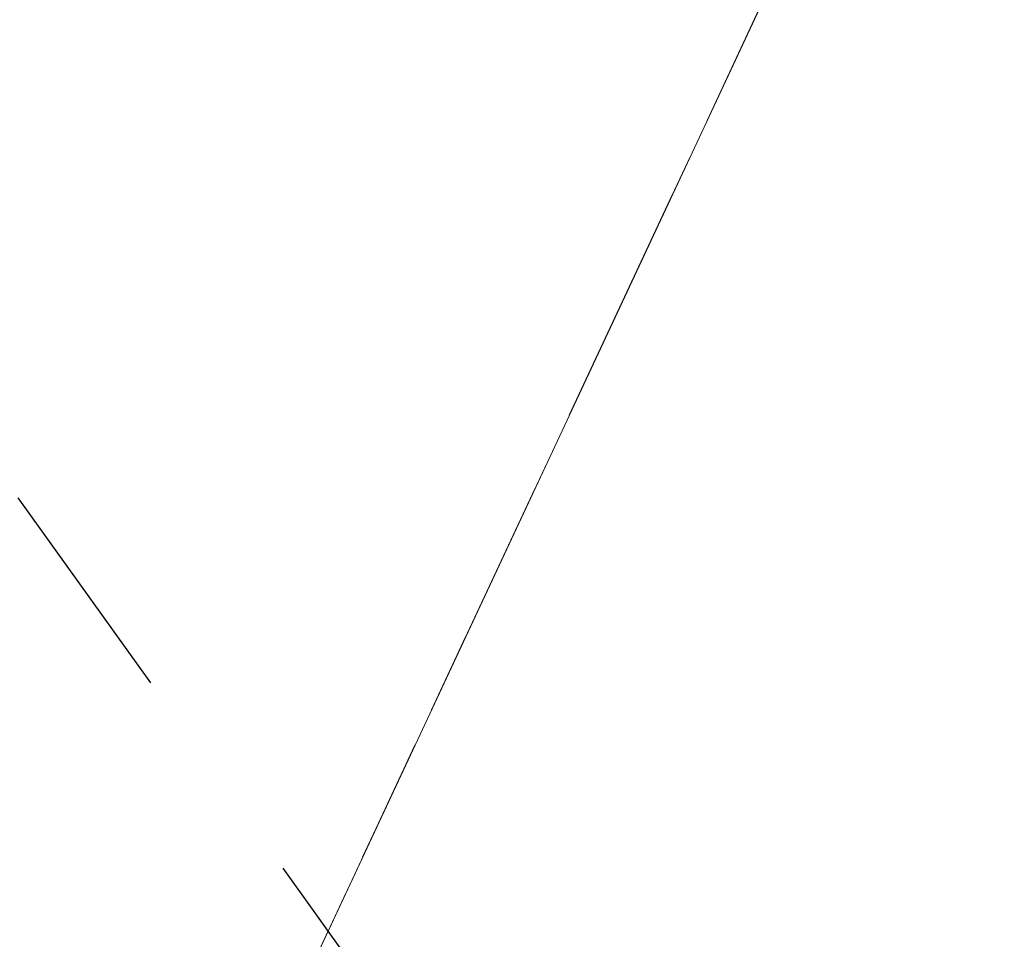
# Model space of a CAD drawing. Header units: metres. Extents: x 7527663 to 7537587, y 5492976 to 5503267.
# Tile 196 of 256: x 7531922.63 to 7531928.68, y 5499214.6 to 5499220.25. Entities that reach past the tile are written whole.
import ezdxf

# ---------------------------------------------------------------- set-up
doc = ezdxf.new("R2010")
doc.units = ezdxf.units.M
for name, pattern in [('1.4_1.4', [2.8, 1.4, -1.4]), ('219-500', [0]), ('egkk-500', [2, 1.5, -0.5]), ('egug-500', [1, 0.5, -0.5])]:
    doc.linetypes.add(name, pattern=pattern)

msp = doc.modelspace()

# ---------------------------------------------------------------- linework, layer by layer
at = {"layer": '217-kontur klasyfikacyjny', "color": 7, "linetype": 'egkk-500', "lineweight": 18, "flags": 128}
msp.add_lwpolyline([(7531960.53, 5499291.65), (7531922.73, 5499210.81)], dxfattribs=at)
at = {"layer": '218-kontur użytku gruntowego', "color": 7, "linetype": 'egug-500', "lineweight": 18, "flags": 128}
for points in [[(7531922.73, 5499210.81), (7531960.53, 5499291.65)], [(7531960.53, 5499291.65), (7531922.73, 5499210.81)]]:
    msp.add_lwpolyline(points, dxfattribs=at)
at = {"layer": '219-działka ewidencyjna', "color": 3, "linetype": '219-500', "lineweight": 18, "flags": 128}
msp.add_lwpolyline([(7531960.53, 5499291.65), (7531922.73, 5499210.81)], dxfattribs=at)
at = {"layer": 'Zakres', "color": 5, "linetype": '1.4_1.4', "lineweight": 25, "flags": 128}
msp.add_lwpolyline([(7532124.99, 5499095.27), (7532172.79, 5499102.15), (7532184.08, 5499102.85), (7532257.45, 5499212.21), (7532297.32, 5499318.75), (7532251.1, 5499375.2), (7532266.63, 5499421.76), (7532325.19, 5499443.99), (7532436.66, 5499434.46), (7532496.09, 5499460.06), (7532569.03, 5499504.92), (7532658.91, 5499535.36), (7532765.1, 5499629.55), (7532839.54, 5499729.38), (7532897.57, 5499726.03), (7532914.35, 5499580.73), (7532869.35, 5499565.87), (7532831.95, 5499526.36), (7532832.66, 5499450.87), (7532910.97, 5499481.91), (7532955.42, 5499424.76), (7532976.59, 5499314.69), (7532989.29, 5499063.52), (7533058.43, 5499054.34), (7533084.54, 5499232.14), (7533132.52, 5499263.19), (7533159.33, 5499162.29), (7533222.83, 5499185.58), (7533273.63, 5499494.61), (7533282.8, 5499659.71), (7532949.07, 5499769.78), (7532949.6, 5499830.63), (7533180.67, 5499875.08), (7533313.14, 5499872.79), (7533346.48, 5499854.97), (7533365.88, 5499791.12), (7533412.8, 5499785.12), (7533438.55, 5499812.29), (7533441.37, 5499875.43), (7533484.15, 5499897.04), (7533545.44, 5499937.17), (7533673.15, 5500017.6), (7533749.35, 5500094.39), (7533777.57, 5500128.79), (7534007.99, 5500175.59), (7534186.85, 5500179.47), (7534240.95, 5500208.22), (7534284.95, 5500255.15), (7534293.51, 5500249.35), (7534333.55, 5500221.86), (7534444.85, 5500195.93), (7534555.8, 5500196.46), (7534726.19, 5500214.1), (7534798.86, 5500232.8), (7534783.69, 5500289.6), (7534724.43, 5500292.77), (7534675.74, 5500276.9), (7534650.34, 5500257.14), (7534584.55, 5500255.2), (7534437.09, 5500254.49), (7534329.85, 5500291.18), (7534209.72, 5500427.53), (7534186.09, 5500404.95), (7534118.71, 5500444.11), (7534096.84, 5500422.24), (7534157.16, 5500379.55), (7534112.09, 5500321.43), (7534083.52, 5500332.02), (7534043.57, 5500300.53), (7534013.23, 5500283.95), (7533949.02, 5500246.91), (7533795.81, 5500207.87), (7533677.21, 5500119.03), (7533651.81, 5500152.19), (7533513.52, 5500049.18), (7533469.74, 5500018.85), (7533450.55, 5500058.88), (7533375.76, 5500093.1), (7533328.13, 5500013.72), (7533295.68, 5500002.08), (7533116.4, 5499970.61), (7533116.29, 5500014.6), (7533002.87, 5500013.02), (7533001.11, 5500035.6), (7532900.57, 5500075.81), (7532885.04, 5500029.6), (7532712.18, 5500081.46), (7532661.91, 5499978.62), (7532746.76, 5499934.35), (7532694.19, 5499808.41), (7532647.27, 5499819.34), (7532626.46, 5499783.36), (7532411.97, 5499873.67), (7532393.63, 5499832.04), (7532579.54, 5499749.14), (7532547.08, 5499703.28), (7532439.13, 5499742.08), (7532115.28, 5499818.64), (7532048.26, 5499841.21), (7531978.41, 5499816.52), (7531963.59, 5499784.06), (7532093.06, 5499751.26), (7532132.92, 5499745.26), (7532316.72, 5499671.18), (7532316.01, 5499623.55), (7531900.09, 5499730.09), (7531891.62, 5499688.81), (7531975.94, 5499629.9), (7531986.52, 5499607.68), (7532283.56, 5499574.16), (7532277.56, 5499495.14), (7532231, 5499475.03), (7532170.67, 5499496.9), (7532189.37, 5499542.41), (7532156.21, 5499552.64), (7532142.1, 5499526.18), (7532081.42, 5499533.24), (7532040.32, 5499476.27), (7531943.04, 5499442.14), (7531945.6, 5499389.31), (7532103.64, 5499422.12), (7532137.71, 5499433.89), (7532185.49, 5499405.89), (7532167.5, 5499347.33), (7532088.47, 5499290.88), (7531966.76, 5499234.08), (7531910.5, 5499234.26), (7531958.36, 5499167.34), (7531985.29, 5499073.39)], close=True, dxfattribs=at)

doc.saveas('drawing.dxf')
